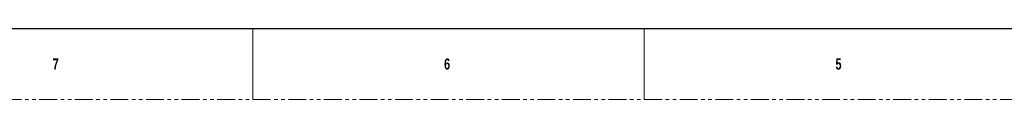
# Model space of a CAD drawing. Header units: millimetres. Extents: x 0 to 1118, y 0 to 864.
# Tile 2 of 65: x 196 to 548, y 0 to 25. Entities that reach past the tile are written whole.
import ezdxf

# ---------------------------------------------------------------- set-up
doc = ezdxf.new("R2010")
doc.units = ezdxf.units.MM
doc.linetypes.add('PHANTOM', pattern=[12.7, 6.35, -1.27, 1.27, -1.27, 1.27, -1.27])
doc.styles.add('SLDTEXTSTYLE1', font='GOTHICB.TTF', dxfattribs={"width": 0.7304})

msp = doc.modelspace()

# ---------------------------------------------------------------- linework, layer by layer
at = {"color": 7, "linetype": 'Continuous', "lineweight": 30}
msp.add_line((12.7, 25.4), (1104.9, 25.4), dxfattribs=at)
at = {"color": 7, "linetype": 'Continuous', "lineweight": 0}
for p, q in [((279.4, 25.4), (279.4, 0)), ((419.1, 25.4), (419.1, 0))]:
    msp.add_line(p, q, dxfattribs=at)
at = {"color": 7, "linetype": 'PHANTOM', "lineweight": 0}
msp.add_line((0, 0), (1117.6, 0), dxfattribs=at)

# ---------------------------------------------------------------- texts
at = {"color": 7, "linetype": 'Continuous', "lineweight": 0, "char_height": 3.9688, "attachment_point": 1, "style": 'SLDTEXTSTYLE1'}
for s, insert in [('7', (207.9625, 14.6827)), ('6', (347.6625, 14.6827)), ('5', (487.3625, 14.6827))]:
    msp.add_mtext(s, dxfattribs=dict(at, insert=insert))

doc.saveas('drawing.dxf')
